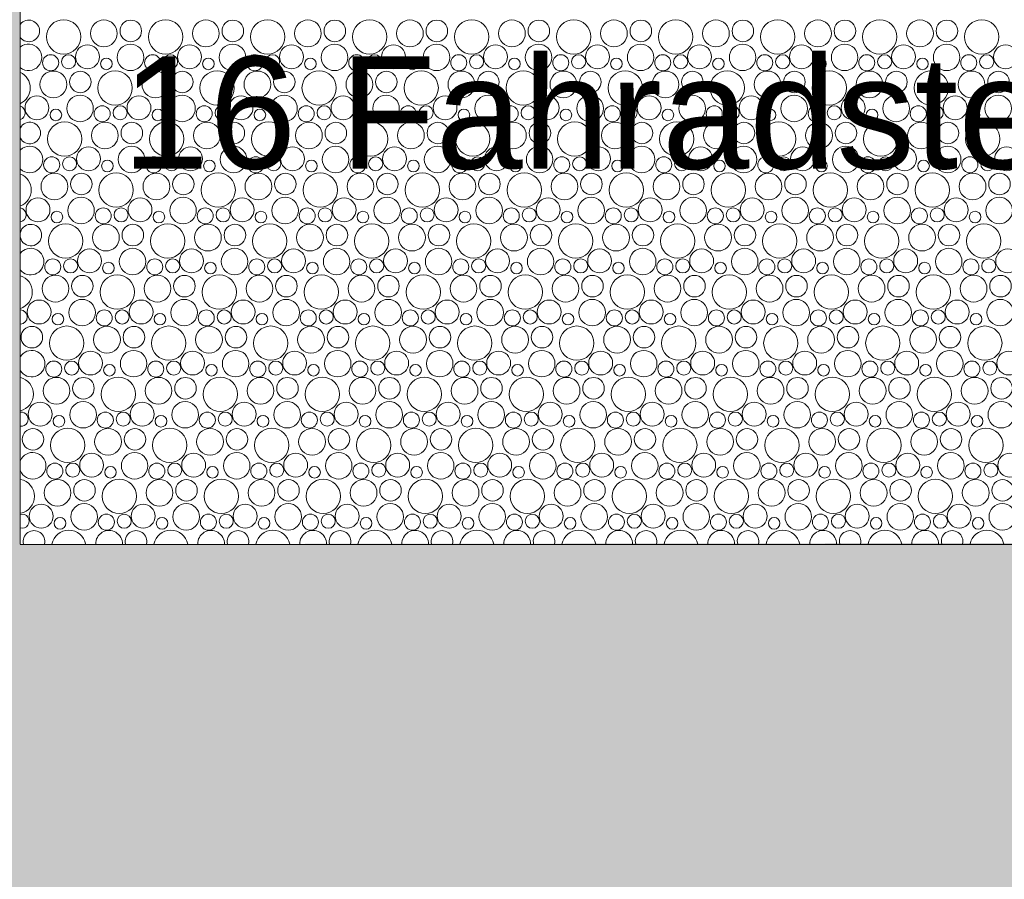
# Model space of a CAD drawing. Header units: metres. Extents: x -167 to 338, y -186 to 508.
# Tile 148 of 256: x 66.66 to 70.17, y 36.31 to 39.37. Entities that reach past the tile are written whole.
import ezdxf

# ---------------------------------------------------------------- set-up
doc = ezdxf.new("R2010")
doc.units = ezdxf.units.M
doc.header["$MEASUREMENT"] = 0
doc.linetypes.add('Öffnungslinie Tür Fenster', pattern=[0.23, 0.15, -0.08])
for name, color, linetype in [('60 Gelände 2D Übersicht', 7, 'Continuous'), ('60 Stellplätze', 7, 'Continuous'), ('90 Allgemein Beschriftung', 7, 'Continuous')]:
    doc.layers.add(name, color=color, linetype=linetype)
doc.styles.add('ERSTELLTER_STIL_1', font='arial.ttf')

# ---------------------------------------------------------------- blocks, each defined once
blk = doc.blocks.new('*X43', base_point=(27236.1321, 33357.279))
at = {"layer": '60 Gelände 2D Übersicht', "color": 9, "linetype": 'Continuous', "lineweight": 18}
for centre, radius in [((66.8177, 39.3088), 0.0612), ((66.9613, 39.3212), 0.0477), ((67.0573, 39.33), 0.0384), ((67.1814, 39.3088), 0.0612), ((67.325, 39.3212), 0.0477), ((67.421, 39.33), 0.0384), ((67.5451, 39.3088), 0.0612), ((67.6887, 39.3212), 0.0477), ((67.7847, 39.33), 0.0384), ((67.9089, 39.3088), 0.0612), ((68.0524, 39.3212), 0.0477), ((68.1485, 39.33), 0.0384), ((68.2726, 39.3088), 0.0612), ((68.4161, 39.3212), 0.0477), ((68.5122, 39.33), 0.0384), ((68.6363, 39.3088), 0.0612), ((68.7798, 39.3212), 0.0477), ((68.8759, 39.33), 0.0384), ((69, 39.3088), 0.0612), ((69.1435, 39.3212), 0.0477), ((69.2396, 39.33), 0.0384), ((69.3637, 39.3088), 0.0612), ((69.5073, 39.3212), 0.0477), ((69.6033, 39.33), 0.0384), ((69.7274, 39.3088), 0.0612), ((69.871, 39.3212), 0.0477), ((69.967, 39.33), 0.0384), ((70.0911, 39.3088), 0.0612), ((67.0563, 39.2357), 0.0473), ((67.42, 39.2357), 0.0473), ((67.7837, 39.2357), 0.0473), ((68.1474, 39.2357), 0.0473), ((68.5111, 39.2357), 0.0473), ((68.8749, 39.2357), 0.0473), ((69.2386, 39.2357), 0.0473), ((69.6023, 39.2357), 0.0473), ((69.966, 39.2357), 0.0473), ((66.9028, 39.2378), 0.0426), ((67.2665, 39.2378), 0.0426), ((67.6303, 39.2378), 0.0426), ((67.994, 39.2378), 0.0426), ((68.3577, 39.2378), 0.0426), ((68.7214, 39.2378), 0.0426), ((69.0851, 39.2378), 0.0426), ((69.4488, 39.2378), 0.0426), ((69.8125, 39.2378), 0.0426), ((70.1762, 39.2378), 0.0426), ((66.7716, 39.2166), 0.0286), ((66.8355, 39.2201), 0.0251), ((66.9702, 39.2124), 0.0207), ((67.1353, 39.2166), 0.0286), ((67.1992, 39.2201), 0.0251), ((67.3339, 39.2124), 0.0207), ((67.4991, 39.2166), 0.0286), ((67.5629, 39.2201), 0.0251), ((67.6976, 39.2124), 0.0207), ((67.8628, 39.2166), 0.0286), ((67.9266, 39.2201), 0.0251), ((68.0613, 39.2124), 0.0207), ((68.2265, 39.2166), 0.0286), ((68.2903, 39.2201), 0.0251), ((68.425, 39.2124), 0.0207), ((68.5902, 39.2166), 0.0286), ((68.654, 39.2201), 0.0251), ((68.7887, 39.2124), 0.0207), ((68.9539, 39.2166), 0.0286), ((69.0177, 39.2201), 0.0251), ((69.1525, 39.2124), 0.0207), ((69.3176, 39.2166), 0.0286), ((69.3814, 39.2201), 0.0251), ((69.5162, 39.2124), 0.0207), ((69.6813, 39.2166), 0.0286), ((69.7451, 39.2201), 0.0251), ((69.8799, 39.2124), 0.0207), ((70.045, 39.2166), 0.0286), ((70.1088, 39.2201), 0.0251), ((66.7813, 39.1392), 0.0477), ((66.8773, 39.148), 0.0384), ((67.0014, 39.1268), 0.0612), ((67.145, 39.1392), 0.0477), ((67.241, 39.148), 0.0384), ((67.3651, 39.1268), 0.0612), ((67.5087, 39.1392), 0.0477), ((67.6047, 39.148), 0.0384), ((67.7289, 39.1268), 0.0612), ((67.8724, 39.1392), 0.0477), ((67.9685, 39.148), 0.0384), ((68.0926, 39.1268), 0.0612), ((68.2361, 39.1392), 0.0477), ((68.3322, 39.148), 0.0384), ((68.4563, 39.1268), 0.0612), ((68.5998, 39.1392), 0.0477), ((68.6959, 39.148), 0.0384), ((68.82, 39.1268), 0.0612), ((68.9635, 39.1392), 0.0477), ((69.0596, 39.148), 0.0384), ((69.1837, 39.1268), 0.0612), ((69.3273, 39.1392), 0.0477), ((69.4233, 39.148), 0.0384), ((69.5474, 39.1268), 0.0612), ((69.691, 39.1392), 0.0477), ((69.787, 39.148), 0.0384), ((69.9111, 39.1268), 0.0612), ((70.0547, 39.1392), 0.0477), ((70.1507, 39.148), 0.0384), ((66.7228, 39.0558), 0.0426), ((66.8763, 39.0537), 0.0473), ((67.0865, 39.0558), 0.0426), ((67.24, 39.0537), 0.0473), ((67.4503, 39.0558), 0.0426), ((67.6037, 39.0537), 0.0473), ((67.814, 39.0558), 0.0426), ((67.9674, 39.0537), 0.0473), ((68.1777, 39.0558), 0.0426), ((68.3311, 39.0537), 0.0473), ((68.5414, 39.0558), 0.0426), ((68.6949, 39.0537), 0.0473), ((68.9051, 39.0558), 0.0426), ((69.0586, 39.0537), 0.0473), ((69.2688, 39.0558), 0.0426), ((69.4223, 39.0537), 0.0473), ((69.6325, 39.0558), 0.0426), ((69.786, 39.0537), 0.0473), ((69.9962, 39.0558), 0.0426), ((70.1497, 39.0537), 0.0473), ((66.7902, 39.0304), 0.0207), ((66.9553, 39.0346), 0.0286), ((67.0192, 39.0381), 0.0251), ((67.1539, 39.0304), 0.0207), ((67.3191, 39.0346), 0.0286), ((67.3829, 39.0381), 0.0251), ((67.5176, 39.0304), 0.0207), ((67.6828, 39.0346), 0.0286), ((67.7466, 39.0381), 0.0251), ((67.8813, 39.0304), 0.0207), ((68.0465, 39.0346), 0.0286), ((68.1103, 39.0381), 0.0251), ((68.245, 39.0304), 0.0207), ((68.4102, 39.0346), 0.0286), ((68.474, 39.0381), 0.0251), ((68.6087, 39.0304), 0.0207), ((68.7739, 39.0346), 0.0286), ((68.8377, 39.0381), 0.0251), ((68.9725, 39.0304), 0.0207), ((69.1376, 39.0346), 0.0286), ((69.2014, 39.0381), 0.0251), ((69.3362, 39.0304), 0.0207), ((69.5013, 39.0346), 0.0286), ((69.5651, 39.0381), 0.0251), ((69.6999, 39.0304), 0.0207), ((69.865, 39.0346), 0.0286), ((69.9288, 39.0381), 0.0251), ((70.0636, 39.0304), 0.0207), ((66.8214, 38.9448), 0.0612), ((66.965, 38.9572), 0.0477), ((67.061, 38.966), 0.0384), ((67.1851, 38.9448), 0.0612), ((67.3287, 38.9572), 0.0477), ((67.4247, 38.966), 0.0384), ((67.5489, 38.9448), 0.0612), ((67.6924, 38.9572), 0.0477), ((67.7885, 38.966), 0.0384), ((67.9126, 38.9448), 0.0612), ((68.0561, 38.9572), 0.0477), ((68.1522, 38.966), 0.0384), ((68.2763, 38.9448), 0.0612), ((68.4198, 38.9572), 0.0477), ((68.5159, 38.966), 0.0384), ((68.64, 38.9448), 0.0612), ((68.7835, 38.9572), 0.0477), ((68.8796, 38.966), 0.0384), ((69.0037, 38.9448), 0.0612), ((69.1473, 38.9572), 0.0477), ((69.2433, 38.966), 0.0384), ((69.3674, 38.9448), 0.0612), ((69.511, 38.9572), 0.0477), ((69.607, 38.966), 0.0384), ((69.7311, 38.9448), 0.0612), ((69.8747, 38.9572), 0.0477), ((69.9707, 38.966), 0.0384), ((70.0948, 38.9448), 0.0612), ((66.9065, 38.8738), 0.0426), ((67.06, 38.8717), 0.0473), ((67.2703, 38.8738), 0.0426), ((67.4237, 38.8717), 0.0473), ((67.634, 38.8738), 0.0426), ((67.7874, 38.8717), 0.0473), ((67.9977, 38.8738), 0.0426), ((68.1511, 38.8717), 0.0473), ((68.3614, 38.8738), 0.0426), ((68.5149, 38.8717), 0.0473), ((68.7251, 38.8738), 0.0426), ((68.8786, 38.8717), 0.0473), ((69.0888, 38.8738), 0.0426), ((69.2423, 38.8717), 0.0473), ((69.4525, 38.8738), 0.0426), ((69.606, 38.8717), 0.0473), ((69.8162, 38.8738), 0.0426), ((69.9697, 38.8717), 0.0473), ((70.1799, 38.8738), 0.0426), ((66.7753, 38.8526), 0.0286), ((66.8392, 38.8561), 0.0251), ((66.9739, 38.8484), 0.0207), ((67.1391, 38.8526), 0.0286), ((67.2029, 38.8561), 0.0251), ((67.3376, 38.8484), 0.0207), ((67.5028, 38.8526), 0.0286), ((67.5666, 38.8561), 0.0251), ((67.7013, 38.8484), 0.0207), ((67.8665, 38.8526), 0.0286), ((67.9303, 38.8561), 0.0251), ((68.065, 38.8484), 0.0207), ((68.2302, 38.8526), 0.0286), ((68.294, 38.8561), 0.0251), ((68.4287, 38.8484), 0.0207), ((68.5939, 38.8526), 0.0286), ((68.6577, 38.8561), 0.0251), ((68.7925, 38.8484), 0.0207), ((68.9576, 38.8526), 0.0286), ((69.0214, 38.8561), 0.0251), ((69.1562, 38.8484), 0.0207), ((69.3213, 38.8526), 0.0286), ((69.3851, 38.8561), 0.0251), ((69.5199, 38.8484), 0.0207), ((69.685, 38.8526), 0.0286), ((69.7488, 38.8561), 0.0251), ((69.8836, 38.8484), 0.0207), ((70.0487, 38.8526), 0.0286), ((70.1125, 38.8561), 0.0251), ((66.785, 38.7752), 0.0477), ((66.881, 38.784), 0.0384), ((67.0051, 38.7628), 0.0612), ((67.1487, 38.7752), 0.0477), ((67.2447, 38.784), 0.0384), ((67.3689, 38.7628), 0.0612), ((67.5124, 38.7752), 0.0477), ((67.6085, 38.784), 0.0384), ((67.7326, 38.7628), 0.0612), ((67.8761, 38.7752), 0.0477), ((67.9722, 38.784), 0.0384), ((68.0963, 38.7628), 0.0612), ((68.2398, 38.7752), 0.0477), ((68.3359, 38.784), 0.0384), ((68.46, 38.7628), 0.0612), ((68.6035, 38.7752), 0.0477), ((68.6996, 38.784), 0.0384), ((68.8237, 38.7628), 0.0612), ((68.9673, 38.7752), 0.0477), ((69.0633, 38.784), 0.0384), ((69.1874, 38.7628), 0.0612), ((69.331, 38.7752), 0.0477), ((69.427, 38.784), 0.0384), ((69.5511, 38.7628), 0.0612), ((69.6947, 38.7752), 0.0477), ((69.7907, 38.784), 0.0384), ((69.9148, 38.7628), 0.0612), ((70.0584, 38.7752), 0.0477), ((70.1544, 38.784), 0.0384), ((66.7265, 38.6919), 0.0426), ((66.88, 38.6897), 0.0473), ((67.0903, 38.6919), 0.0426), ((67.2437, 38.6897), 0.0473), ((67.454, 38.6919), 0.0426), ((67.6074, 38.6897), 0.0473), ((67.8177, 38.6919), 0.0426), ((67.9711, 38.6897), 0.0473), ((68.1814, 38.6919), 0.0426), ((68.3349, 38.6897), 0.0473), ((68.5451, 38.6919), 0.0426), ((68.6986, 38.6897), 0.0473), ((68.9088, 38.6919), 0.0426), ((69.0623, 38.6897), 0.0473), ((69.2725, 38.6919), 0.0426), ((69.426, 38.6897), 0.0473), ((69.6362, 38.6919), 0.0426), ((69.7897, 38.6897), 0.0473), ((69.9999, 38.6919), 0.0426), ((70.1534, 38.6897), 0.0473), ((66.7939, 38.6664), 0.0207), ((66.9591, 38.6706), 0.0286), ((67.0229, 38.6741), 0.0251), ((67.1576, 38.6664), 0.0207), ((67.3228, 38.6706), 0.0286), ((67.3866, 38.6741), 0.0251), ((67.5213, 38.6664), 0.0207), ((67.6865, 38.6706), 0.0286), ((67.7503, 38.6741), 0.0251), ((67.885, 38.6664), 0.0207), ((68.0502, 38.6706), 0.0286), ((68.114, 38.6741), 0.0251), ((68.2487, 38.6664), 0.0207), ((68.4139, 38.6706), 0.0286), ((68.4777, 38.6741), 0.0251), ((68.6125, 38.6664), 0.0207), ((68.7776, 38.6706), 0.0286), ((68.8414, 38.6741), 0.0251), ((68.9762, 38.6664), 0.0207), ((69.1413, 38.6706), 0.0286), ((69.2051, 38.6741), 0.0251), ((69.3399, 38.6664), 0.0207), ((69.505, 38.6706), 0.0286), ((69.5688, 38.6741), 0.0251), ((69.7036, 38.6664), 0.0207), ((69.8687, 38.6706), 0.0286), ((69.9325, 38.6741), 0.0251), ((70.0673, 38.6664), 0.0207), ((66.8251, 38.5808), 0.0612), ((66.9687, 38.5932), 0.0477), ((67.0647, 38.6021), 0.0384), ((67.1889, 38.5808), 0.0612), ((67.3324, 38.5932), 0.0477), ((67.4285, 38.6021), 0.0384), ((67.5526, 38.5808), 0.0612), ((67.6961, 38.5932), 0.0477), ((67.7922, 38.6021), 0.0384), ((67.9163, 38.5808), 0.0612), ((68.0598, 38.5932), 0.0477), ((68.1559, 38.6021), 0.0384), ((68.28, 38.5808), 0.0612), ((68.4235, 38.5932), 0.0477), ((68.5196, 38.6021), 0.0384), ((68.6437, 38.5808), 0.0612), ((68.7873, 38.5932), 0.0477), ((68.8833, 38.6021), 0.0384), ((69.0074, 38.5808), 0.0612), ((69.151, 38.5932), 0.0477), ((69.247, 38.6021), 0.0384), ((69.3711, 38.5808), 0.0612), ((69.5147, 38.5932), 0.0477), ((69.6107, 38.6021), 0.0384), ((69.7348, 38.5808), 0.0612), ((69.8784, 38.5932), 0.0477), ((69.9744, 38.6021), 0.0384), ((70.0985, 38.5808), 0.0612), ((66.9103, 38.5099), 0.0426), ((67.0637, 38.5077), 0.0473), ((67.274, 38.5099), 0.0426), ((67.4274, 38.5077), 0.0473), ((67.6377, 38.5099), 0.0426), ((67.7911, 38.5077), 0.0473), ((68.0014, 38.5099), 0.0426), ((68.1549, 38.5077), 0.0473), ((68.3651, 38.5099), 0.0426), ((68.5186, 38.5077), 0.0473), ((68.7288, 38.5099), 0.0426), ((68.8823, 38.5077), 0.0473), ((69.0925, 38.5099), 0.0426), ((69.246, 38.5077), 0.0473), ((69.4562, 38.5099), 0.0426), ((69.6097, 38.5077), 0.0473), ((69.8199, 38.5099), 0.0426), ((69.9734, 38.5077), 0.0473), ((70.1836, 38.5099), 0.0426), ((66.7791, 38.4886), 0.0286), ((66.8429, 38.4921), 0.0251), ((67.1428, 38.4886), 0.0286), ((67.2066, 38.4921), 0.0251), ((67.5065, 38.4886), 0.0286), ((67.5703, 38.4921), 0.0251), ((67.8702, 38.4886), 0.0286), ((67.934, 38.4921), 0.0251), ((68.2339, 38.4886), 0.0286), ((68.2977, 38.4921), 0.0251), ((68.5976, 38.4886), 0.0286), ((68.6614, 38.4921), 0.0251), ((68.9613, 38.4886), 0.0286), ((69.0251, 38.4921), 0.0251), ((69.325, 38.4886), 0.0286), ((69.3888, 38.4921), 0.0251), ((69.6887, 38.4886), 0.0286), ((69.7525, 38.4921), 0.0251), ((70.0524, 38.4886), 0.0286), ((70.1162, 38.4921), 0.0251), ((66.9776, 38.4844), 0.0207), ((67.3413, 38.4844), 0.0207), ((67.705, 38.4844), 0.0207), ((68.0687, 38.4844), 0.0207), ((68.4325, 38.4844), 0.0207), ((68.7962, 38.4844), 0.0207), ((69.1599, 38.4844), 0.0207), ((69.5236, 38.4844), 0.0207), ((69.8873, 38.4844), 0.0207), ((66.7887, 38.4112), 0.0477), ((66.8847, 38.4201), 0.0384), ((67.0089, 38.3988), 0.0612), ((67.1524, 38.4112), 0.0477), ((67.2485, 38.4201), 0.0384), ((67.3726, 38.3988), 0.0612), ((67.5161, 38.4112), 0.0477), ((67.6122, 38.4201), 0.0384), ((67.7363, 38.3988), 0.0612), ((67.8798, 38.4112), 0.0477), ((67.9759, 38.4201), 0.0384), ((68.1, 38.3988), 0.0612), ((68.2435, 38.4112), 0.0477), ((68.3396, 38.4201), 0.0384), ((68.4637, 38.3988), 0.0612), ((68.6073, 38.4112), 0.0477), ((68.7033, 38.4201), 0.0384), ((68.8274, 38.3988), 0.0612), ((68.971, 38.4112), 0.0477), ((69.067, 38.4201), 0.0384), ((69.1911, 38.3988), 0.0612), ((69.3347, 38.4112), 0.0477), ((69.4307, 38.4201), 0.0384), ((69.5548, 38.3988), 0.0612), ((69.6984, 38.4112), 0.0477), ((69.7944, 38.4201), 0.0384), ((69.9185, 38.3988), 0.0612), ((70.0621, 38.4112), 0.0477), ((70.1581, 38.4201), 0.0384), ((66.7303, 38.3279), 0.0426), ((66.8837, 38.3257), 0.0473), ((67.094, 38.3279), 0.0426), ((67.2474, 38.3257), 0.0473), ((67.4577, 38.3279), 0.0426), ((67.6111, 38.3257), 0.0473), ((67.8214, 38.3279), 0.0426), ((67.9749, 38.3257), 0.0473), ((68.1851, 38.3279), 0.0426), ((68.3386, 38.3257), 0.0473), ((68.5488, 38.3279), 0.0426), ((68.7023, 38.3257), 0.0473), ((68.9125, 38.3279), 0.0426), ((69.066, 38.3257), 0.0473), ((69.2762, 38.3279), 0.0426), ((69.4297, 38.3257), 0.0473), ((69.6399, 38.3279), 0.0426), ((69.7934, 38.3257), 0.0473), ((70.0036, 38.3279), 0.0426), ((70.1571, 38.3257), 0.0473), ((66.9628, 38.3066), 0.0286), ((67.0266, 38.3101), 0.0251), ((67.3265, 38.3066), 0.0286), ((67.3903, 38.3101), 0.0251), ((67.6902, 38.3066), 0.0286), ((67.754, 38.3101), 0.0251), ((68.0539, 38.3066), 0.0286), ((68.1177, 38.3101), 0.0251), ((68.4176, 38.3066), 0.0286), ((68.4814, 38.3101), 0.0251), ((68.7813, 38.3066), 0.0286), ((68.8451, 38.3101), 0.0251), ((69.145, 38.3066), 0.0286), ((69.2088, 38.3101), 0.0251), ((69.5087, 38.3066), 0.0286), ((69.5725, 38.3101), 0.0251), ((69.8724, 38.3066), 0.0286), ((69.9362, 38.3101), 0.0251), ((66.7976, 38.3024), 0.0207), ((67.1613, 38.3024), 0.0207), ((67.525, 38.3024), 0.0207), ((67.8887, 38.3024), 0.0207), ((68.2525, 38.3024), 0.0207), ((68.6162, 38.3024), 0.0207), ((68.9799, 38.3024), 0.0207), ((69.3436, 38.3024), 0.0207), ((69.7073, 38.3024), 0.0207), ((70.071, 38.3024), 0.0207), ((66.7047, 38.2381), 0.0384), ((66.8289, 38.2168), 0.0612), ((66.9724, 38.2292), 0.0477), ((67.0685, 38.2381), 0.0384), ((67.1926, 38.2168), 0.0612), ((67.3361, 38.2292), 0.0477), ((67.4322, 38.2381), 0.0384), ((67.5563, 38.2168), 0.0612), ((67.6998, 38.2292), 0.0477), ((67.7959, 38.2381), 0.0384), ((67.92, 38.2168), 0.0612), ((68.0635, 38.2292), 0.0477), ((68.1596, 38.2381), 0.0384), ((68.2837, 38.2168), 0.0612), ((68.4273, 38.2292), 0.0477), ((68.5233, 38.2381), 0.0384), ((68.6474, 38.2168), 0.0612), ((68.791, 38.2292), 0.0477), ((68.887, 38.2381), 0.0384), ((69.0111, 38.2168), 0.0612), ((69.1547, 38.2292), 0.0477), ((69.2507, 38.2381), 0.0384), ((69.3748, 38.2168), 0.0612), ((69.5184, 38.2292), 0.0477), ((69.6144, 38.2381), 0.0384), ((69.7385, 38.2168), 0.0612), ((69.8821, 38.2292), 0.0477), ((69.9781, 38.2381), 0.0384), ((70.1022, 38.2168), 0.0612), ((66.914, 38.1459), 0.0426), ((67.0674, 38.1437), 0.0473), ((67.2777, 38.1459), 0.0426), ((67.4311, 38.1437), 0.0473), ((67.6414, 38.1459), 0.0426), ((67.7949, 38.1437), 0.0473), ((68.0051, 38.1459), 0.0426), ((68.1586, 38.1437), 0.0473), ((68.3688, 38.1459), 0.0426), ((68.5223, 38.1437), 0.0473), ((68.7325, 38.1459), 0.0426), ((68.886, 38.1437), 0.0473), ((69.0962, 38.1459), 0.0426), ((69.2497, 38.1437), 0.0473), ((69.4599, 38.1459), 0.0426), ((69.6134, 38.1437), 0.0473), ((69.8236, 38.1459), 0.0426), ((69.9771, 38.1437), 0.0473), ((70.1873, 38.1459), 0.0426), ((66.7828, 38.1246), 0.0286), ((66.8466, 38.1281), 0.0251), ((66.9813, 38.1204), 0.0207), ((67.1465, 38.1246), 0.0286), ((67.2103, 38.1281), 0.0251), ((67.345, 38.1204), 0.0207), ((67.5102, 38.1246), 0.0286), ((67.574, 38.1281), 0.0251), ((67.7087, 38.1204), 0.0207), ((67.8739, 38.1246), 0.0286), ((67.9377, 38.1281), 0.0251), ((68.0725, 38.1204), 0.0207), ((68.2376, 38.1246), 0.0286), ((68.3014, 38.1281), 0.0251), ((68.4362, 38.1204), 0.0207), ((68.6013, 38.1246), 0.0286), ((68.6651, 38.1281), 0.0251), ((68.7999, 38.1204), 0.0207), ((68.965, 38.1246), 0.0286), ((69.0288, 38.1281), 0.0251), ((69.1636, 38.1204), 0.0207), ((69.3287, 38.1246), 0.0286), ((69.3925, 38.1281), 0.0251), ((69.5273, 38.1204), 0.0207), ((69.6924, 38.1246), 0.0286), ((69.7562, 38.1281), 0.0251), ((69.891, 38.1204), 0.0207), ((70.0561, 38.1246), 0.0286), ((70.12, 38.1281), 0.0251), ((66.7924, 38.0472), 0.0477), ((66.8885, 38.0561), 0.0384), ((67.0126, 38.0348), 0.0612), ((67.1561, 38.0472), 0.0477), ((67.2522, 38.0561), 0.0384), ((67.3763, 38.0348), 0.0612), ((67.5198, 38.0472), 0.0477), ((67.6159, 38.0561), 0.0384), ((67.74, 38.0348), 0.0612), ((67.8835, 38.0472), 0.0477), ((67.9796, 38.0561), 0.0384), ((68.1037, 38.0348), 0.0612), ((68.2473, 38.0472), 0.0477), ((68.3433, 38.0561), 0.0384), ((68.4674, 38.0348), 0.0612), ((68.611, 38.0472), 0.0477), ((68.707, 38.0561), 0.0384), ((68.8311, 38.0348), 0.0612), ((68.9747, 38.0472), 0.0477), ((69.0707, 38.0561), 0.0384), ((69.1948, 38.0348), 0.0612), ((69.3384, 38.0472), 0.0477), ((69.4344, 38.0561), 0.0384), ((69.5585, 38.0348), 0.0612), ((69.7021, 38.0472), 0.0477), ((69.7981, 38.0561), 0.0384), ((69.9222, 38.0348), 0.0612), ((70.0658, 38.0472), 0.0477), ((70.1618, 38.0561), 0.0384), ((66.734, 37.9639), 0.0426), ((66.8874, 37.9617), 0.0473), ((67.0977, 37.9639), 0.0426), ((67.2511, 37.9617), 0.0473), ((67.4614, 37.9639), 0.0426), ((67.6149, 37.9617), 0.0473), ((67.8251, 37.9639), 0.0426), ((67.9786, 37.9617), 0.0473), ((68.1888, 37.9639), 0.0426), ((68.3423, 37.9617), 0.0473), ((68.5525, 37.9639), 0.0426), ((68.706, 37.9617), 0.0473), ((68.9162, 37.9639), 0.0426), ((69.0697, 37.9617), 0.0473), ((69.2799, 37.9639), 0.0426), ((69.4334, 37.9617), 0.0473), ((69.6436, 37.9639), 0.0426), ((69.7971, 37.9617), 0.0473), ((70.0073, 37.9639), 0.0426), ((70.1608, 37.9617), 0.0473), ((66.8013, 37.9384), 0.0207), ((66.9665, 37.9426), 0.0286), ((67.0303, 37.9461), 0.0251), ((67.165, 37.9384), 0.0207), ((67.3302, 37.9426), 0.0286), ((67.394, 37.9461), 0.0251), ((67.5287, 37.9384), 0.0207), ((67.6939, 37.9426), 0.0286), ((67.7577, 37.9461), 0.0251), ((67.8925, 37.9384), 0.0207), ((68.0576, 37.9426), 0.0286), ((68.1214, 37.9461), 0.0251), ((68.2562, 37.9384), 0.0207), ((68.4213, 37.9426), 0.0286), ((68.4851, 37.9461), 0.0251), ((68.6199, 37.9384), 0.0207), ((68.785, 37.9426), 0.0286), ((68.8488, 37.9461), 0.0251), ((68.9836, 37.9384), 0.0207), ((69.1487, 37.9426), 0.0286), ((69.2125, 37.9461), 0.0251), ((69.3473, 37.9384), 0.0207), ((69.5124, 37.9426), 0.0286), ((69.5762, 37.9461), 0.0251), ((69.711, 37.9384), 0.0207), ((69.8761, 37.9426), 0.0286), ((69.94, 37.9461), 0.0251), ((70.0747, 37.9384), 0.0207), ((66.7085, 37.8741), 0.0384), ((66.8326, 37.8528), 0.0612), ((66.9761, 37.8652), 0.0477), ((67.0722, 37.8741), 0.0384), ((67.1963, 37.8528), 0.0612), ((67.3398, 37.8652), 0.0477), ((67.4359, 37.8741), 0.0384), ((67.56, 37.8528), 0.0612), ((67.7035, 37.8652), 0.0477), ((67.7996, 37.8741), 0.0384), ((67.9237, 37.8528), 0.0612), ((68.0673, 37.8652), 0.0477), ((68.1633, 37.8741), 0.0384), ((68.2874, 37.8528), 0.0612), ((68.431, 37.8652), 0.0477), ((68.527, 37.8741), 0.0384), ((68.6511, 37.8528), 0.0612), ((68.7947, 37.8652), 0.0477), ((68.8907, 37.8741), 0.0384), ((69.0148, 37.8528), 0.0612), ((69.1584, 37.8652), 0.0477), ((69.2544, 37.8741), 0.0384), ((69.3785, 37.8528), 0.0612), ((69.5221, 37.8652), 0.0477), ((69.6181, 37.8741), 0.0384), ((69.7422, 37.8528), 0.0612), ((69.8858, 37.8652), 0.0477), ((69.9818, 37.8741), 0.0384), ((70.1059, 37.8528), 0.0612), ((66.9177, 37.7819), 0.0426), ((67.0711, 37.7797), 0.0473), ((67.2814, 37.7819), 0.0426), ((67.4349, 37.7797), 0.0473), ((67.6451, 37.7819), 0.0426), ((67.7986, 37.7797), 0.0473), ((68.0088, 37.7819), 0.0426), ((68.1623, 37.7797), 0.0473), ((68.3725, 37.7819), 0.0426), ((68.526, 37.7797), 0.0473), ((68.7362, 37.7819), 0.0426), ((68.8897, 37.7797), 0.0473), ((69.0999, 37.7819), 0.0426), ((69.2534, 37.7797), 0.0473), ((69.4636, 37.7819), 0.0426), ((69.6171, 37.7797), 0.0473), ((69.8273, 37.7819), 0.0426), ((69.9808, 37.7797), 0.0473), ((70.191, 37.7819), 0.0426), ((66.7865, 37.7606), 0.0286), ((66.8503, 37.7641), 0.0251), ((66.985, 37.7564), 0.0207), ((67.1502, 37.7606), 0.0286), ((67.214, 37.7641), 0.0251), ((67.3487, 37.7564), 0.0207), ((67.5139, 37.7606), 0.0286), ((67.5777, 37.7641), 0.0251), ((67.7125, 37.7564), 0.0207), ((67.8776, 37.7606), 0.0286), ((67.9414, 37.7641), 0.0251), ((68.0762, 37.7564), 0.0207), ((68.2413, 37.7606), 0.0286), ((68.3051, 37.7641), 0.0251), ((68.4399, 37.7564), 0.0207), ((68.605, 37.7606), 0.0286), ((68.6688, 37.7641), 0.0251), ((68.8036, 37.7564), 0.0207), ((68.9687, 37.7606), 0.0286), ((69.0325, 37.7641), 0.0251), ((69.1673, 37.7564), 0.0207), ((69.3324, 37.7606), 0.0286), ((69.3962, 37.7641), 0.0251), ((69.531, 37.7564), 0.0207), ((69.6961, 37.7606), 0.0286), ((69.76, 37.7641), 0.0251), ((69.8947, 37.7564), 0.0207), ((70.0598, 37.7606), 0.0286), ((70.1237, 37.7641), 0.0251), ((66.7961, 37.6833), 0.0477), ((66.8922, 37.6921), 0.0384), ((67.0163, 37.6708), 0.0612), ((67.1598, 37.6833), 0.0477), ((67.2559, 37.6921), 0.0384), ((67.38, 37.6708), 0.0612), ((67.5235, 37.6833), 0.0477), ((67.6196, 37.6921), 0.0384), ((67.7437, 37.6708), 0.0612), ((67.8873, 37.6833), 0.0477), ((67.9833, 37.6921), 0.0384), ((68.1074, 37.6708), 0.0612), ((68.251, 37.6833), 0.0477), ((68.347, 37.6921), 0.0384), ((68.4711, 37.6708), 0.0612), ((68.6147, 37.6833), 0.0477), ((68.7107, 37.6921), 0.0384), ((68.8348, 37.6708), 0.0612), ((68.9784, 37.6833), 0.0477), ((69.0744, 37.6921), 0.0384), ((69.1985, 37.6708), 0.0612), ((69.3421, 37.6833), 0.0477), ((69.4381, 37.6921), 0.0384), ((69.5622, 37.6708), 0.0612), ((69.7058, 37.6833), 0.0477), ((69.8018, 37.6921), 0.0384), ((69.9259, 37.6708), 0.0612), ((70.0695, 37.6833), 0.0477), ((70.1655, 37.6921), 0.0384), ((66.7377, 37.5999), 0.0426), ((66.8911, 37.5977), 0.0473), ((67.1014, 37.5999), 0.0426), ((67.2549, 37.5977), 0.0473), ((67.4651, 37.5999), 0.0426), ((67.6186, 37.5977), 0.0473), ((67.8288, 37.5999), 0.0426), ((67.9823, 37.5977), 0.0473), ((68.1925, 37.5999), 0.0426), ((68.346, 37.5977), 0.0473), ((68.5562, 37.5999), 0.0426), ((68.7097, 37.5977), 0.0473), ((68.9199, 37.5999), 0.0426), ((69.0734, 37.5977), 0.0473), ((69.2836, 37.5999), 0.0426), ((69.4371, 37.5977), 0.0473), ((69.6473, 37.5999), 0.0426), ((69.8008, 37.5977), 0.0473), ((70.011, 37.5999), 0.0426), ((70.1645, 37.5977), 0.0473), ((66.9702, 37.5786), 0.0286), ((67.034, 37.5821), 0.0251), ((67.3339, 37.5786), 0.0286), ((67.3977, 37.5821), 0.0251), ((67.6976, 37.5786), 0.0286), ((67.7614, 37.5821), 0.0251), ((68.0613, 37.5786), 0.0286), ((68.1251, 37.5821), 0.0251), ((68.425, 37.5786), 0.0286), ((68.4888, 37.5821), 0.0251), ((68.7887, 37.5786), 0.0286), ((68.8525, 37.5821), 0.0251), ((69.1524, 37.5786), 0.0286), ((69.2162, 37.5821), 0.0251), ((69.5161, 37.5786), 0.0286), ((69.58, 37.5821), 0.0251), ((69.8798, 37.5786), 0.0286), ((69.9437, 37.5821), 0.0251), ((66.805, 37.5745), 0.0207), ((67.1687, 37.5745), 0.0207), ((67.5325, 37.5745), 0.0207), ((67.8962, 37.5745), 0.0207), ((68.2599, 37.5745), 0.0207), ((68.6236, 37.5745), 0.0207), ((68.9873, 37.5745), 0.0207), ((69.351, 37.5745), 0.0207), ((69.7147, 37.5745), 0.0207), ((70.0784, 37.5745), 0.0207)]:
    blk.add_circle(centre, radius, dxfattribs=at)
for centre, radius, start, end in [((66.6936, 39.33), 0.0384, 218.896, 141.104), ((66.6926, 39.2357), 0.0473, 232.4504, 127.5496), ((66.6377, 39.1268), 0.0612, 295.1759, 64.8241), ((66.6555, 39.0381), 0.0251, 289.3552, 70.6448), ((66.6973, 38.966), 0.0384, 208.9607, 151.0393), ((66.6963, 38.8717), 0.0473, 226.5424, 133.4576), ((66.6414, 38.7628), 0.0612, 291.3971, 68.6029), ((66.6592, 38.6741), 0.0251, 280.5769, 79.4231), ((66.701, 38.6021), 0.0384, 193.6837, 166.3163), ((66.7, 38.5077), 0.0473, 219.9872, 140.0128), ((66.6451, 38.3988), 0.0612, 287.7137, 72.2863), ((66.6629, 38.3101), 0.0251, 272.0451, 87.9549), ((66.7037, 38.1437), 0.0473, 212.3753, 147.6247), ((66.6489, 38.0348), 0.0612, 284.1045, 75.8955), ((66.6666, 37.9461), 0.0251, 263.5589, 96.4411), ((66.7074, 37.7797), 0.0473, 202.6419, 157.3581), ((66.6526, 37.6708), 0.0612, 280.5516, 79.4484), ((66.6703, 37.5821), 0.0251, 254.9269, 105.0731), ((66.7122, 37.5101), 0.0384, 344.9363, 195.0637), ((66.8363, 37.4888), 0.0612, 10.6451, 169.3549), ((66.9798, 37.5013), 0.0477, 358.6187, 181.3813), ((67.0759, 37.5101), 0.0384, 344.9363, 195.0637), ((67.2, 37.4888), 0.0612, 10.6451, 169.3549), ((67.3435, 37.5013), 0.0477, 358.6187, 181.3813), ((67.4396, 37.5101), 0.0384, 344.9363, 195.0637), ((67.5637, 37.4888), 0.0612, 10.6451, 169.3549), ((67.7073, 37.5013), 0.0477, 358.6187, 181.3813), ((67.8033, 37.5101), 0.0384, 344.9363, 195.0637), ((67.9274, 37.4888), 0.0612, 10.6451, 169.3549), ((68.071, 37.5013), 0.0477, 358.6187, 181.3813), ((68.167, 37.5101), 0.0384, 344.9363, 195.0637), ((68.2911, 37.4888), 0.0612, 10.6451, 169.3549), ((68.4347, 37.5013), 0.0477, 358.6187, 181.3813), ((68.5307, 37.5101), 0.0384, 344.9363, 195.0637), ((68.6548, 37.4888), 0.0612, 10.6451, 169.3549), ((68.7984, 37.5013), 0.0477, 358.6187, 181.3813), ((68.8944, 37.5101), 0.0384, 344.9363, 195.0637), ((69.0185, 37.4888), 0.0612, 10.6451, 169.3549), ((69.1621, 37.5013), 0.0477, 358.6187, 181.3813), ((69.2581, 37.5101), 0.0384, 344.9363, 195.0637), ((69.3822, 37.4888), 0.0612, 10.6451, 169.3549), ((69.5258, 37.5013), 0.0477, 358.6187, 181.3813), ((69.6218, 37.5101), 0.0384, 344.9363, 195.0637), ((69.7459, 37.4888), 0.0612, 10.6451, 169.3549), ((69.8895, 37.5013), 0.0477, 358.6187, 181.3813), ((69.9855, 37.5101), 0.0384, 344.9363, 195.0637), ((70.1096, 37.4888), 0.0612, 10.6451, 169.3549)]:
    blk.add_arc(centre, radius, start, end, dxfattribs=at)

msp = doc.modelspace()

# ---------------------------------------------------------------- hatches: boundary and pattern name
at = {"layer": '60 Gelände 2D Übersicht', "linetype": 'Continuous', "lineweight": 18}
h = msp.add_hatch(dxfattribs=at)
h.set_pattern_fill('Mörtel_0001', color=8, style=0, pattern_type=2)
h.set_pattern_definition([(45, (27236.1321, 33357.62905), (-0.11136931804, 0.11136931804), [0, -0.105, 0, -0.1575]), (110, (27236.4821, 33357.62905), (0.1480015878, 0.0538681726), [0, -0.077, 0, -0.133])])
h.paths.add_polyline_path([(58.1615, 45.7496), (66.6638, 45.7501), (66.663, 37.5001), (77.6619, 37.5142), (77.6627, 45.7491), (84.1676, 45.7491), (84.1668, 37.4991), (95.1657, 37.4991), (95.1665, 45.7491), (101.6703, 45.7491), (101.6703, 14.5263), (95.1658, 14.3351), (95.1689, 36.0142), (84.17, 36.0153), (84.1681, 14.0509), (77.6707, 13.994), (77.6638, 36.0132), (66.6649, 35.9991), (66.6638, 13.8829), (59.5867, 13.8829), (59.5867, 23.1797), (59.5867, 37.3459), (58.1625, 37.3459), (58.1625, 28.2047)])

# ---------------------------------------------------------------- linework, layer by layer
at = {"layer": '60 Stellplätze', "color": 7, "linetype": 'Continuous', "lineweight": 13}
for p, q in [((66.663, 37.5001), (66.6626, 45.7416)), ((66.663, 37.4991), (77.6641, 37.4991))]:
    msp.add_line(p, q, dxfattribs=at)

# ---------------------------------------------------------------- block references
at = {"layer": '60 Gelände 2D Übersicht', "color": 9, "linetype": 'Öffnungslinie Tür Fenster', "lineweight": 18}
msp.add_blockref('*X43', (27236.1321, 33357.279), dxfattribs=at)

# ---------------------------------------------------------------- texts
at = {"layer": '90 Allgemein Beschriftung', "color": 7, "linetype": 'Continuous', "lineweight": 13, "insert": (67.0258, 39.2388), "char_height": 0.4, "attachment_point": 1, "style": 'ERSTELLTER_STIL_1'}
msp.add_mtext('\\A1;{\\pql;\\fArial|b0|i0|c0|p0;\\W1.000000;16 \\fArial|b0|i0|c0|p0;\\W1.000000;Fahradstellplätze}', dxfattribs=at)

doc.saveas('drawing.dxf')
